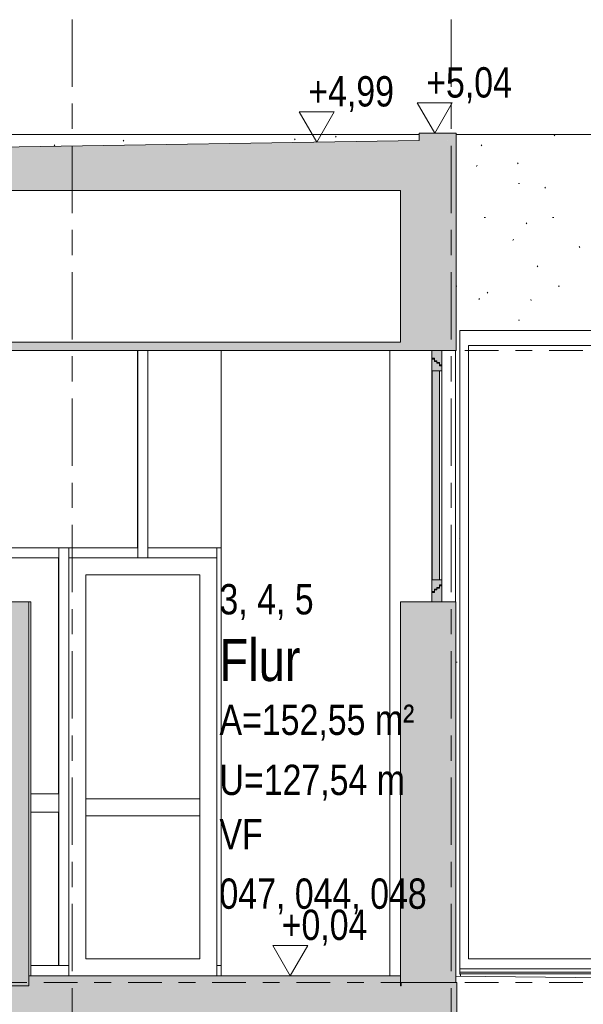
# Model space of a CAD drawing. Header units: metres. Extents: x 2 to 230, y -14 to 869.
# Tile 37 of 71: x 69.5 to 72.84, y -2.92 to 2.92. Entities that reach past the tile are written whole.
import ezdxf

# ---------------------------------------------------------------- set-up
doc = ezdxf.new("R2010")
doc.units = ezdxf.units.M
doc.linetypes.add('_Ebene_', pattern=[0.4, 0.2, -0.1, 0, -0.1])
doc.linetypes.add('_Rasterlinie_', pattern=[0.75, 0.4, -0.1, 0.15, -0.1])
for name, color, linetype, lineweight in [('A_Ebenen', 50, 'Continuous', 5), ('A_Fassade', 113, 'Continuous', 5), ('A_Fenster', 45, 'Continuous', 5), ('A_Fenster_Glas', 5, 'Continuous', 5), ('A_Geschossdecken', 7, 'Continuous', 5), ('A_Geschossdecken_Schraffur', 7, 'Continuous', 5), ('A_Hoehenkoten', 124, 'Continuous', 5), ('A_Linien_Feine Linien', 7, 'Continuous', 5), ('A_Raster', 128, 'Continuous', 5), ('A_Raum-Txt', 16, 'Continuous', 5), ('A_Tragwerksstützen', 7, 'Continuous', 5), ('A_Wand', 244, 'Continuous', 5), ('A_Wand_Schraff', 1, 'Continuous', 5), ('A_Wände_Oberflächenschraffur', 244, 'Continuous', 5)]:
    doc.layers.add(name, color=color, linetype=linetype, lineweight=lineweight)
doc.styles.add('Arial', font='arial.ttf', dxfattribs={"width": 0.8, "height": 0.18})
doc.styles.add('Arial_B', font='txt', dxfattribs={"width": 0.8, "height": 0.25})
pattern_1 = [(0, (-0.95175, 18.796), (0.811, 0.203), [0.007, -0.602, 0.007, -0.602, -3.244]), (0, (-0.95175, 18.796), (0.811, 0.203), [-1.216, 0.007, -1.21, 0.007, -0.602, -1.419]), (0, (-0.95175, 18.796), (0.811, 0.203), [-3.041, 0.007, -0.399, 0.007, -1.007]), (119.944, (-0.64775, 18.897), (-0.5812148, 0.602281), [0.007, -0.603, 0.007, -0.603, -3.249]), (119.944, (-0.64775, 18.897), (-0.5812148, 0.602281), [-1.219, 0.007, -1.212, 0.007, -0.603, -1.422]), (119.944, (-0.64775, 18.897), (-0.5812148, 0.602281), [-3.046, 0.007, -0.399, 0.007, -1.009]), (240.056, (-0.54675, 19.304), (-0.22990937, -0.80580375), [0.007, -0.603, 0.007, -0.603, -3.249]), (240.056, (-0.54675, 19.304), (-0.22990937, -0.80580375), [-1.219, 0.007, -1.212, 0.007, -0.603, -1.422]), (240.056, (-0.54675, 19.304), (-0.22990937, -0.80580375), [-3.046, 0.007, -0.399, 0.007, -1.009])]

# ---------------------------------------------------------------- blocks, each defined once
blk = doc.blocks.new('STB Stütze - rechteckig1 - STB 1060 x 740-8104202-G')
at = {"layer": 'A_Tragwerksstützen', "color": 250, "lineweight": 9}
for p, q in [((27.2435, -2.7551), (27.2435, 0.9549)), ((27.2437, 0.9549), (27.2437, -2.7551))]:
    blk.add_line(p, q, dxfattribs=at)
blk = doc.blocks.new('System Panel - Glazed-8069912-G')
at = {"layer": 'A_Fassade', "color": 250, "lineweight": 9}
blk.add_line((26.277, -2.6951), (26.277, -1.7851), dxfattribs=at)
blk = doc.blocks.new('System Panel - Glazed-8069913-G')
at = {"layer": 'A_Fassade', "color": 250, "lineweight": 9}
blk.add_line((26.7459, -0.2151), (26.7459, 0.9549), dxfattribs=at)
blk = doc.blocks.new('Fassade - TU DF 1 - mit Panikstange - Fassade - TU DF 1 - mit Panikstange-8069914-G')
at = {"layer": 'A_Fassade', "color": 250, "lineweight": 9}
for p, q in [((27.2167, -2.7551), (27.2167, -0.2751)), ((26.4386, -2.6551), (26.4386, -0.3751)), ((26.4386, -0.3751), (27.1169, -0.3751)), ((27.1157, -1.7051), (27.1157, -0.3751)), ((27.1169, -0.3751), (27.1169, -2.6551)), ((26.4386, -1.7051), (27.1169, -1.7051)), ((26.4386, -1.8051), (26.4386, -1.7051)), ((27.1169, -1.7051), (27.1169, -1.8051)), ((27.1169, -1.8051), (26.4386, -1.8051)), ((27.1157, -2.6551), (27.1157, -1.8051)), ((27.1169, -2.6551), (26.4386, -2.6551))]:
    blk.add_line(p, q, dxfattribs=at)
blk = doc.blocks.new('Rectangular Mullion - 60mm x 80mm 2-8069925-G')
at = {"layer": 'A_Fassade', "color": 250, "lineweight": 9}
for p, q in [((26.2791, -1.7551), (26.2791, -2.6951)), ((26.339, -2.6951), (26.339, -1.7551)), ((26.339, -2.6951), (26.2791, -2.6951))]:
    blk.add_line(p, q, dxfattribs=at)
blk = doc.blocks.new('Rectangular Mullion - 60mm x 80mm 2-V9-G')
at = {"layer": 'A_Fassade', "color": 250, "lineweight": 9}
for p in [(27.2168, -1.7551), (27.2437, -2.6951)]:
    blk.add_line(p, (27.2168, -2.6951), dxfattribs=at)
blk = doc.blocks.new('Rectangular Mullion - 60mm x 80mm 2-8069926-G')
at = {"layer": 'A_Fassade', "color": 250, "lineweight": 9}
for p, q in [((26.8078, -0.2751), (26.8078, -0.2151)), ((27.2168, -0.2151), (26.8078, -0.2151)), ((27.2168, -0.2151), (27.2168, -0.2751)), ((26.8078, -0.2751), (27.2168, -0.2751))]:
    blk.add_line(p, q, dxfattribs=at)
blk = doc.blocks.new('Rectangular Mullion - 60mm x 80mm 2-8069928-G')
at = {"layer": 'A_Fassade', "color": 250, "lineweight": 9}
for p, q in [((25.3214, -0.2751), (25.3214, -0.2151)), ((26.2791, -0.2151), (25.3214, -0.2151)), ((26.2791, -0.2151), (26.2791, -0.2751)), ((25.3214, -0.2751), (26.2791, -0.2751))]:
    blk.add_line(p, q, dxfattribs=at)
blk = doc.blocks.new('Rectangular Mullion - 60mm x 80mm 2-8069929-G')
at = {"layer": 'A_Fassade', "color": 250, "lineweight": 9}
for p, q in [((26.748, 0.9549), (26.748, -0.2751)), ((26.8078, -0.2751), (26.8078, 0.9549)), ((26.8078, -0.2751), (26.748, -0.2751))]:
    blk.add_line(p, q, dxfattribs=at)
blk = doc.blocks.new('FE 2 tlg - DrehKipp mit Pfosten - 3650 x 1490-8070087-G')
at = {"layer": 'A_Fenster', "lineweight": 9}
h = blk.add_hatch(color=253, dxfattribs=at)
h.paths.add_polyline_path([(28.5086, -0.4751), (28.5086, -0.4601), (28.5236, -0.4601), (28.5236, -0.4501), (28.5386, -0.4501), (28.5386, -0.4351), (28.5536, -0.4351), (28.5536, -0.4051), (28.4936, -0.4051), (28.4936, -0.4751)], flags=0)
h.paths.add_polyline_path([(28.5536, 0.8349), (28.5536, 0.8649), (28.5386, 0.8649), (28.5386, 0.8799), (28.5236, 0.8799), (28.5236, 0.8899), (28.5086, 0.8899), (28.5086, 0.9049), (28.4936, 0.9049), (28.4936, 0.8349)], flags=0)
at = {"layer": 'A_Fenster_Glas', "lineweight": 9}
h = blk.add_hatch(color=253, dxfattribs=at)
h.paths.add_polyline_path([(28.4936, -0.5351), (28.5536, -0.5351), (28.5536, -0.4401), (28.5386, -0.4401), (28.5386, -0.4551), (28.5236, -0.4551), (28.5236, -0.4651), (28.5086, -0.4651), (28.5086, -0.4801), (28.4936, -0.4801)], flags=0)
h.paths.add_polyline_path([(28.5536, 0.8699), (28.5536, 0.9549), (28.4936, 0.9549), (28.4936, 0.9099), (28.5086, 0.9099), (28.5086, 0.8949), (28.5236, 0.8949), (28.5236, 0.8849), (28.5386, 0.8849), (28.5386, 0.8699)], flags=0)
blk.add_hatch(color=253, dxfattribs=at).paths.add_polyline_path([(28.5386, -0.4051), (28.5386, 0.8349), (28.4946, 0.8349), (28.4946, -0.4051)], flags=0)
at = {"layer": 'A_Fenster', "color": 250, "lineweight": 9}
for p, q in [((28.4936, 0.9549), (28.4936, 0.9099)), ((28.5536, 0.9549), (28.4936, 0.9549)), ((28.5536, 0.8699), (28.5536, 0.9549)), ((28.5537, 0.9549), (28.5537, 0.8699)), ((28.4936, 0.9099), (28.5086, 0.9099)), ((28.5086, 0.9049), (28.4936, 0.9049)), ((28.4936, 0.9049), (28.4936, 0.8349)), ((28.4937, 0.9048), (28.4937, 0.9099)), ((28.5086, 0.9099), (28.5086, 0.8949)), ((28.5086, 0.8899), (28.5086, 0.9049)), ((28.5086, 0.8949), (28.5236, 0.8949)), ((28.5236, 0.8899), (28.5086, 0.8899)), ((28.5087, 0.8898), (28.5087, 0.8949)), ((28.5236, 0.8949), (28.5236, 0.8849)), ((28.5236, 0.8799), (28.5236, 0.8899)), ((28.5236, 0.8849), (28.5386, 0.8849)), ((28.5386, 0.8799), (28.5236, 0.8799)), ((28.5237, 0.8798), (28.5237, 0.8849)), ((28.5386, 0.8849), (28.5386, 0.8699)), ((28.5386, 0.8649), (28.5386, 0.8799)), ((28.4936, 0.8349), (28.5536, 0.8349)), ((28.4937, 0.8349), (28.4937, -0.4051)), ((28.5386, 0.8699), (28.5536, 0.8699)), ((28.5536, 0.8649), (28.5386, 0.8649)), ((28.5387, 0.8699), (28.5387, 0.8647)), ((28.5536, 0.8699), (28.5537, 0.8699)), ((28.5536, 0.8349), (28.5536, 0.8649)), ((28.5537, 0.8649), (28.5536, 0.8649)), ((28.5536, 0.8349), (28.5537, 0.8349)), ((28.5537, 0.8699), (28.5537, 0.8349)), ((28.5537, 0.8349), (28.5537, 0.8649)), ((28.5537, -0.4051), (28.5537, 0.8349)), ((28.5536, -0.4051), (28.4936, -0.4051)), ((28.4936, -0.4051), (28.4936, -0.4751)), ((28.5536, -0.4351), (28.5536, -0.4051)), ((28.5537, -0.4051), (28.5536, -0.4051)), ((28.5537, -0.4351), (28.5537, -0.4051)), ((28.5537, -0.4051), (28.5537, -0.4401)), ((28.5086, -0.4751), (28.5086, -0.4601)), ((28.5086, -0.4601), (28.5236, -0.4601)), ((28.5236, -0.4651), (28.5086, -0.4651)), ((28.5086, -0.4651), (28.5086, -0.4801)), ((28.5087, -0.4651), (28.5087, -0.46)), ((28.5236, -0.4601), (28.5236, -0.4501)), ((28.5236, -0.4501), (28.5386, -0.4501)), ((28.5386, -0.4551), (28.5236, -0.4551)), ((28.5236, -0.4551), (28.5236, -0.4651)), ((28.5237, -0.4551), (28.5237, -0.45)), ((28.5386, -0.4501), (28.5386, -0.4351)), ((28.5386, -0.4351), (28.5536, -0.4351)), ((28.5536, -0.4401), (28.5386, -0.4401)), ((28.5386, -0.4401), (28.5386, -0.4551)), ((28.5387, -0.4349), (28.5387, -0.4401)), ((28.5536, -0.4351), (28.5537, -0.4351)), ((28.5536, -0.5351), (28.5536, -0.4401)), ((28.5537, -0.4401), (28.5536, -0.4401)), ((28.5537, -0.4401), (28.5537, -0.5351)), ((28.4936, -0.4751), (28.5086, -0.4751)), ((28.5086, -0.4801), (28.4936, -0.4801)), ((28.4936, -0.4801), (28.4936, -0.5351)), ((28.4937, -0.4801), (28.4937, -0.475)), ((28.4936, -0.5351), (28.5536, -0.5351))]:
    blk.add_line(p, q, dxfattribs=at)
at = {"layer": 'A_Fenster_Glas', "color": 250, "lineweight": 9}
for p, q in [((28.5386, 0.8349), (28.4946, 0.8349)), ((28.4946, 0.8349), (28.4946, -0.4051)), ((28.5386, -0.4051), (28.5386, 0.8349)), ((28.5387, 0.8349), (28.5387, -0.4051)), ((28.4946, -0.4051), (28.5386, -0.4051))]:
    blk.add_line(p, q, dxfattribs=at)
blk = doc.blocks.new('FE 1 tlg - Fix - 3290 x 3830-8070430-G')
at = {"layer": 'A_Fenster', "color": 250, "lineweight": 9}
for p, q in [((28.712, -2.6551), (28.712, 0.9849)), ((28.712, 0.9849), (31.815, 0.9849)), ((31.815, 0.9849), (31.815, -2.6551)), ((30.8761, -2.6551), (28.712, -2.6551)), ((31.815, -2.6551), (30.9486, -2.6551)), ((28.6595, -2.7151), (30.7854, -2.7151)), ((30.758, -2.7332), (28.6595, -2.7332)), ((28.6595, -2.741), (28.6615, -2.7431)), ((28.6615, -2.7451), (28.6595, -2.743)), ((28.6615, -2.7431), (28.6629, -2.7447)), ((28.6628, -2.7465), (28.6615, -2.7451)), ((28.6628, -2.7575), (28.6628, -2.7465)), ((28.6629, -2.7447), (30.7408, -2.7447)), ((28.6629, -2.7447), (28.6629, -2.7575)), ((30.8132, -2.7447), (31.8857, -2.7447)), ((31.875, -2.7332), (30.8305, -2.7332)), ((30.8579, -2.7151), (31.875, -2.7151)), ((31.875, -2.7332), (31.875, -2.7151)), ((31.8842, -2.7431), (31.875, -2.7332)), ((31.8857, -2.7447), (31.8842, -2.7431)), ((31.8857, -2.7847), (31.8857, -2.7447)), ((30.6015, -2.7847), (30.6803, -2.7847)), ((30.7528, -2.7847), (31.8857, -2.7847))]:
    blk.add_line(p, q, dxfattribs=at)
at = {"layer": 'A_Fenster_Glas', "color": 250, "lineweight": 9}
blk.add_line((31.814, 0.9849), (31.814, -2.6551), dxfattribs=at)
blk = doc.blocks.new('Rectangular Mullion - 60mm x 80mm 2-8070496-G')
at = {"layer": 'A_Fassade', "color": 250, "lineweight": 9}
for q in [(26.1133, -2.6951), (26.339, -2.7551)]:
    blk.add_line((26.339, -2.6951), q, dxfattribs=at)
blk = doc.blocks.new('Rectangular Mullion - 60mm x 80mm 2-8070497-G')
at = {"layer": 'A_Fassade', "color": 250, "lineweight": 9}
for p in [(27.2168, -2.7551), (27.2437, -2.6951)]:
    blk.add_line(p, (27.2168, -2.6951), dxfattribs=at)
blk = doc.blocks.new('System Panel - Glazed-8070498-G')
at = {"layer": 'A_Fassade', "color": 250, "lineweight": 9}
blk.add_line((26.277, -1.6751), (26.277, -0.2751), dxfattribs=at)
blk = doc.blocks.new('Rectangular Mullion - 60mm x 80mm 2-8070503-G')
at = {"layer": 'A_Fassade', "color": 250, "lineweight": 9}
for p, q in [((26.2791, -0.2151), (26.339, -0.2151)), ((26.2791, -0.2151), (26.2791, -1.7551)), ((26.339, -1.7551), (26.339, -0.2151))]:
    blk.add_line(p, q, dxfattribs=at)
blk = doc.blocks.new('Rectangular Mullion - 60mm x 80mm 2-V29-G')
at = {"layer": 'A_Fassade', "color": 250, "lineweight": 9}
for q in [(27.2437, -0.2151), (27.2168, -1.7551)]:
    blk.add_line((27.2168, -0.2151), q, dxfattribs=at)
blk = doc.blocks.new('Rectangular Mullion - 110mm x 80mm-8070505-G')
at = {"layer": 'A_Fassade', "color": 250, "lineweight": 9}
for p, q in [((26.2791, -1.6751), (26.1133, -1.6751)), ((26.2791, -1.6751), (26.2791, -1.7851)), ((26.1133, -1.7851), (26.2791, -1.7851))]:
    blk.add_line(p, q, dxfattribs=at)
blk = doc.blocks.new('Höhenkoten - leer-6237472-G')
at = {"layer": 'A_Hoehenkoten'}
for p, q in [((-21.5123, -9.1401), (-21.7201, -9.1401)), ((-21.6162, -9.3201), (-21.7201, -9.1401)), ((-21.6162, -9.3201), (-21.5123, -9.1401))]:
    blk.add_line(p, q, dxfattribs=at)

msp = doc.modelspace()

# ---------------------------------------------------------------- hatches: boundary and pattern name
at = {"layer": 'A_Geschossdecken_Schraffur', "lineweight": 9}
h = msp.add_hatch(color=253, dxfattribs=at)
h.paths.add_polyline_path([(44.3792, 0.9549), (72.0911, 0.9549), (72.0911, 2.2049), (55.8805, 1.9525), (54.8539, 1.9382), (53.5221, 1.9681), (44.2663, 2.2049), (44.2663, 0.9549)], flags=0)
h.paths.add_polyline_path([(56.8239, 1.0049), (44.3792, 1.0049), (44.3792, 1.9049), (71.7591, 1.9049), (71.7591, 1.0049), (56.9435, 1.0049)], flags=0)
for points in [[(71.7591, -2.8151), (71.7591, -2.7551), (69.554, -2.7551), (69.554, -2.8151), (70.9743, -2.8151)], [(64.3708, -3.1651), (71.8912, -3.1651), (71.8912, -2.8151), (57.108, -2.8151), (57.108, -3.1651), (62.484, -3.1651)]]:
    msp.add_hatch(color=253, dxfattribs=at).paths.add_polyline_path(points, flags=0)
at = {"layer": 'A_Wand_Schraff', "lineweight": 9}
for points in [[(71.8711, 2.2015), (72.0911, 2.2049), (72.0911, 2.2449), (71.8711, 2.2449)], [(69.444, -2.8151), (69.554, -2.8151), (69.554, -0.5351), (69.444, -0.5351), (69.444, -1.5234)], [(71.7591, -2.7951), (72.0891, -2.7951), (72.0891, -0.5351), (71.7591, -0.5351), (71.7591, -1.5234)]]:
    msp.add_hatch(color=253, dxfattribs=at).paths.add_polyline_path(points, flags=0)
h = msp.add_hatch(color=253, dxfattribs=at)
h.paths.add_polyline_path([(71.7635, -6.9451), (72.0935, -6.9451), (72.0935, -5.7318), (71.8935, -5.7151), (71.8935, -5.7351), (71.7635, -5.7351), (71.7635, -6.6597)], flags=0)
h.paths.add_polyline_path([(72.0935, -4.1151), (72.0935, -2.7951), (71.7635, -2.7951), (71.7635, -2.8151), (71.8912, -2.8151), (71.8912, -3.1651), (71.7635, -3.1651), (71.7635, -4.0551), (71.8935, -4.0551), (71.8935, -4.1151), (71.9177, -4.1151)], flags=0)
at = {"layer": 'A_Wände_Oberflächenschraffur'}
h = msp.add_hatch(dxfattribs=at)
h.set_pattern_fill('FP_20', style=0, pattern_type=2)
h.set_pattern_definition(pattern_1)
h.paths.add_polyline_path([(69.0771, 2.1578), (71.8711, 2.2023), (71.8711, 2.2369), (69.0752, 2.2369), (69.0769, 2.165)], flags=0)
h = msp.add_hatch(dxfattribs=at)
h.set_pattern_fill('FP_20', style=0, pattern_type=2)
h.set_pattern_definition(pattern_1)
h.paths.add_polyline_path([(75.7336, -3.2849), (75.7336, 2.2369), (72.0911, 2.2369), (72.0911, 0.9549), (72.0864, 0.9549), (72.0864, -0.5351), (72.0891, -0.5351), (72.0891, -2.7572), (72.1152, -2.7572), (72.1152, -2.7447), (72.1137, -2.7447), (72.1133, -2.7447), (72.1117, -2.743), (72.1117, 1.0749), (75.3345, 1.0749), (75.3345, -2.741), (75.3379, -2.7447), (75.3379, -2.7847), (74.205, -2.7847), (74.0338, -2.898), (74.0338, -2.9039), (74.3538, -2.9039), (74.3538, -2.9839), (74.3338, -2.9839), (74.3338, -3.0326), (74.6538, -3.0326), (74.6538, -3.0351), (75.2521, -3.0351), (75.2521, -3.2693), (75.7335, -3.2849)], flags=0)
h.paths.add_polyline_path([(74.0538, -2.8368), (74.1326, -2.7847), (74.0538, -2.7847)], flags=0)

# ---------------------------------------------------------------- linework, layer by layer
at = {"layer": 'A_Ebenen', "color": 130, "linetype": '_Ebene_', "lineweight": 9}
for p, q in [((77.8421, 0.9549), (16.3367, 0.9549)), ((77.8421, -2.7951), (16.3367, -2.7951))]:
    msp.add_line(p, q, dxfattribs=at)
at = {"layer": 'A_Geschossdecken', "color": 250, "lineweight": 9}
for p, q in [((71.8711, 2.2015), (56.4408, 1.9602)), ((72.0911, 0.9549), (72.0911, 2.2049)), ((57.408, 0.9549), (72.0911, 0.9549)), ((71.7591, -2.7551), (69.554, -2.7551)), ((69.554, -2.7551), (69.554, -2.8151)), ((71.7591, -2.8151), (71.7591, -2.7951)), ((73.7538, -2.7751), (72.0891, -2.7572)), ((69.554, -2.8151), (69.4367, -2.8151)), ((71.7635, -2.8151), (71.7591, -2.8151))]:
    msp.add_line(p, q, dxfattribs=at)
at = {"layer": 'A_Linien_Feine Linien'}
for p, q in [((71.7591, 1.9049), (44.3792, 1.9049)), ((71.7591, 1.0049), (71.7591, 1.9049)), ((44.3792, 1.0049), (71.7591, 1.0049))]:
    msp.add_line(p, q, dxfattribs=at)
at = {"layer": 'A_Raster', "linetype": '_Rasterlinie_', "lineweight": 9}
for p, q in [((69.8108, -13.2288), (69.8108, 12.7435)), ((72.0604, -13.2288), (72.0604, 12.7435))]:
    msp.add_line(p, q, dxfattribs=at)
at = {"layer": 'A_Tragwerksstützen', "color": 250, "lineweight": 9}
msp.add_line((71.696, 0.9549), (71.696, -2.7551), dxfattribs=at)
at = {"layer": 'A_Wand', "color": 250, "lineweight": 9}
for p, q in [((71.8711, 2.2369), (69.0752, 2.2369)), ((71.8711, 2.2449), (71.8711, 2.2015)), ((72.0911, 2.2449), (71.8711, 2.2449)), ((72.0911, 2.2049), (72.0911, 2.2449)), ((75.7336, 2.2369), (72.0911, 2.2369)), ((72.1117, 1.0749), (75.3345, 1.0749)), ((72.1117, -2.743), (72.1117, 1.0749)), ((72.0864, 0.9549), (72.0864, -0.5351)), ((69.5656, -0.5351), (59.5887, -0.5351)), ((69.554, -2.7551), (69.554, -0.5351)), ((69.5656, -2.7551), (69.5656, -0.5351)), ((72.0891, -0.5351), (71.759, -0.5351)), ((71.759, -0.5351), (71.759, -2.7551)), ((71.7591, -0.5351), (71.7591, -2.7951)), ((72.0891, -2.7951), (72.0891, -0.5351)), ((71.7591, -2.7951), (72.0942, -2.7951)), ((71.7635, -2.7951), (71.7635, -2.8151)), ((72.0935, -4.1151), (72.0935, -2.7951))]:
    msp.add_line(p, q, dxfattribs=at)

# ---------------------------------------------------------------- block references
at = {"layer": 'A_Fassade', "color": 250, "lineweight": 9}
for name, p in [('System Panel - Glazed-8069913-G', (43.4522, 0)), ('Rectangular Mullion - 60mm x 80mm 2-8069929-G', (43.4522, 0)), ('Rectangular Mullion - 60mm x 80mm 2-8069928-G', (43.4522, 0)), ('Rectangular Mullion - 60mm x 80mm 2-8070503-G', (43.4522, 0)), ('Rectangular Mullion - 60mm x 80mm 2-8069926-G', (42.9834, 0)), ('Rectangular Mullion - 60mm x 80mm 2-8069926-G', (43.4522, 0)), ('Rectangular Mullion - 60mm x 80mm 2-V29-G', (43.4522, 0)), ('System Panel - Glazed-8070498-G', (43.4522, 0)), ('Fassade - TU DF 1 - mit Panikstange - Fassade - TU DF 1 - mit Panikstange-8069914-G', (43.4522, 0)), ('Rectangular Mullion - 110mm x 80mm-8070505-G', (43.4522, 0)), ('System Panel - Glazed-8069912-G', (43.4522, 0)), ('Rectangular Mullion - 60mm x 80mm 2-8069925-G', (43.4522, 0)), ('Rectangular Mullion - 60mm x 80mm 2-V9-G', (43.4522, 0)), ('Rectangular Mullion - 60mm x 80mm 2-8070496-G', (43.4522, 0)), ('Rectangular Mullion - 60mm x 80mm 2-8070497-G', (43.4522, 0))]:
    msp.add_blockref(name, p, dxfattribs=at)
at = {"layer": 'A_Fenster', "color": 250, "lineweight": 9}
for name in ['FE 2 tlg - DrehKipp mit Pfosten - 3650 x 1490-8070087-G', 'FE 1 tlg - Fix - 3290 x 3830-8070430-G']:
    msp.add_blockref(name, (43.4522, 0), dxfattribs=at)
at = {"layer": 'A_Hoehenkoten'}
for p in [(93.5791, 11.565), (92.8791, 11.512), (92.7213, 6.565)]:
    msp.add_blockref('Höhenkoten - leer-6237472-G', p, dxfattribs=at)
at = {"layer": 'A_Tragwerksstützen', "color": 250, "lineweight": 9}
msp.add_blockref('STB Stütze - rechteckig1 - STB 1060 x 740-8104202-G', (43.4522, 0), dxfattribs=at)

# ---------------------------------------------------------------- texts
at = {"layer": 'A_Hoehenkoten', "char_height": 0.18, "width": 0.601593, "attachment_point": 1, "line_spacing_factor": 0.941778, "style": 'Arial'}
for s, insert in [('+5,04', (71.9122, 2.6371)), ('+4,99', (71.2122, 2.5841)), ('+0,04', (71.0544, -2.3629))]:
    msp.add_mtext(s, dxfattribs=dict(at, insert=insert))
at = {"layer": 'A_Raum-Txt', "attachment_point": 1}
for s, insert, char_height, width, style in [('3, 4, 5', (70.6849, -0.4306), 0.18, 0.66059, 'Arial'), ('Flur', (70.6849, -0.756), 0.25, 0.64135, 'Arial_B'), ('A=152,55 m²', (70.6849, -1.1458), 0.18, 1.378902, 'Arial'), ('U=127,54 m', (70.6849, -1.5025), 0.18, 1.314767, 'Arial'), ('VF', (70.6849, -1.8251), 0.18, 0.307848, 'Arial'), ('047, 044, 048', (70.6849, -2.1778), 0.18, 1.468691, 'Arial')]:
    msp.add_mtext(s, dxfattribs=dict(at, insert=insert, char_height=char_height, width=width, style=style))

doc.saveas('drawing.dxf')
